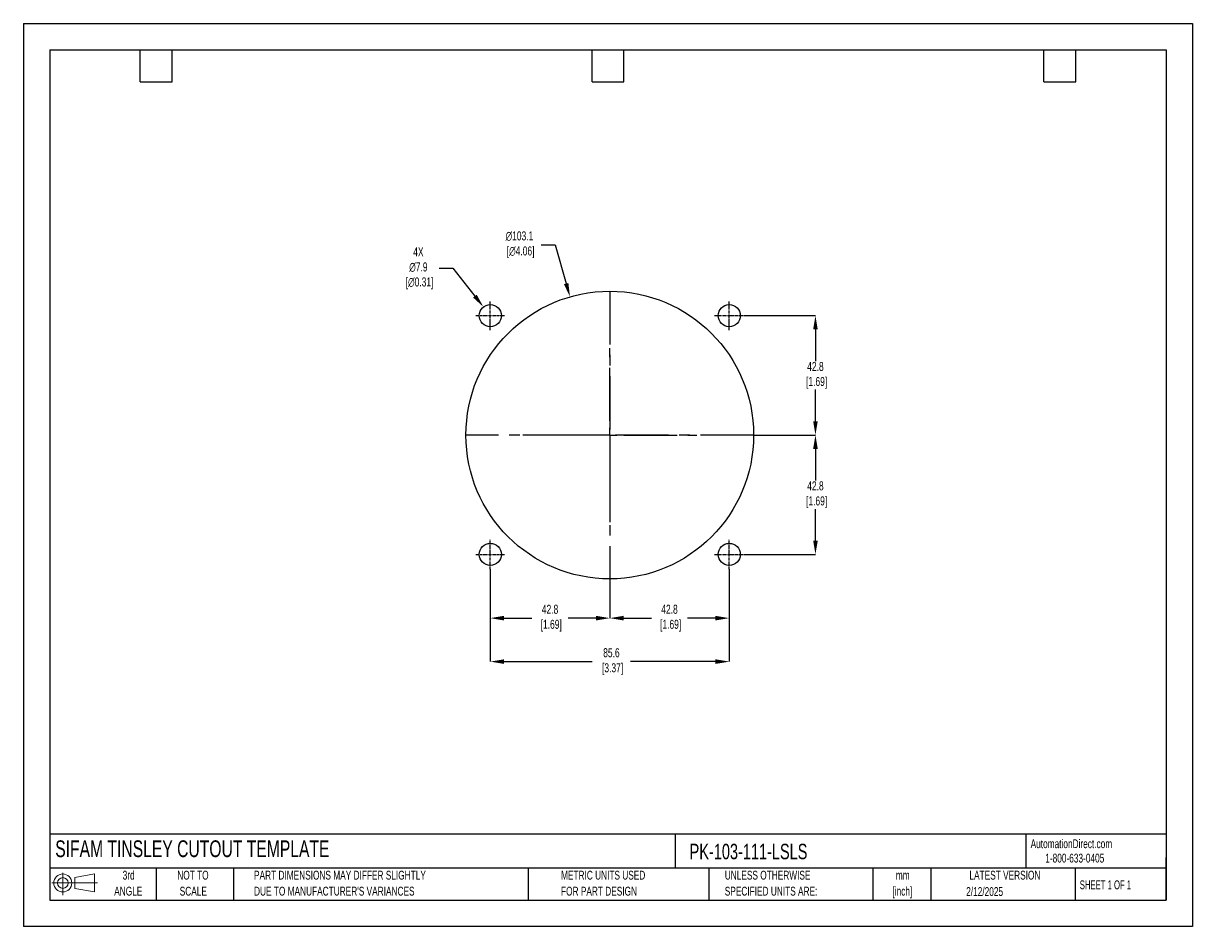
# Model space of a CAD drawing. Header units: millimetres. Extents: x 0 to 419, y 0 to 324.
import ezdxf

# ---------------------------------------------------------------- set-up
doc = ezdxf.new("R2010")
doc.units = ezdxf.units.MM
doc.header["$LTSCALE"] = 1.5
doc.header["$PDSIZE"] = -1
doc.linetypes.add('CENTERX2', pattern=[20.32, 12.7, -2.54, 2.54, -2.54])
for name, color, linetype in [('1', 7, 'Continuous'), ('CENTER', 40, 'CENTERX2'), ('SLD-DEFPOINTS', 7, 'Continuous')]:
    doc.layers.add(name, color=color, linetype=linetype)
doc.layers.add('DIMENSIONS', color=140, linetype='Continuous', lineweight=25)
doc.layers.add('TEXT', color=140, linetype='Continuous', lineweight=25)
doc.styles.add('SLDTEXTSTYLE0', font='TXT', dxfattribs={"width": 0.7})
doc.styles.add('SLDTEXTSTYLE1', font='TXT', dxfattribs={"width": 0.65})
doc.dimstyles.new('SLDDIMSTYLE0', dxfattribs={"dimtxt": 3.237012, "dimasz": 4.953, "dimexe": 0, "dimexo": 0.0625, "dimgap": 0.809253, "dimtad": 0, "dimtih": 1, "dimtoh": 1, "dimrnd": 1e-09, "dimzin": 12, "dimdsep": 46, "dimtxsty": 'SLDTEXTSTYLE0', "dimsah": 1, "dimcen": 0, "dimadec": 0, "dimazin": 3, "dimtfac": 1, "dimtofl": 0, "dimtmove": 0, "dimatfit": 3, "dimfxl": 0, "dimfrac": 2, "dimtolj": 1, "dimtzin": 12, "dimarcsym": 0})

# ---------------------------------------------------------------- blocks, each defined once
blk = doc.blocks.new('Block11')
at = {"color": 7, "linetype": 'Continuous', "lineweight": 18}
for p, q in [((0, 4.32), (16.31, 4.32)), ((3.88, 7.97), (3.88, 0)), ((8.22, 6.25), (15.26, 7.55)), ((8.22, 2.39), (8.22, 6.25)), ((15.26, 7.55), (15.26, 1.1)), ((8.22, 2.39), (15.26, 1.1))]:
    blk.add_line(p, q, dxfattribs=at)
for radius in [3.23, 1.93]:
    blk.add_circle((3.88, 4.32), radius, dxfattribs=at)
blk = doc.blocks.new('Block12')
at = {"layer": 'SLD-DEFPOINTS'}
blk.add_blockref('Block11', (0, 0), dxfattribs=at)
blk = doc.blocks.new('SW_NOTE_0_1')
at = {"layer": 'TEXT', "color": 0, "linetype": 'CENTERX2', "lineweight": 18, "char_height": 3.175, "attachment_point": 2, "style": 'SLDTEXTSTYLE0'}
for s, insert in [('mm', (4.27, 4.09)), ('[inch]', (4.14, -1.64))]:
    blk.add_mtext(s, dxfattribs=dict(at, insert=insert))
blk = doc.blocks.new('SW_NOTE_0_2')
at = {"layer": 'TEXT', "color": 0, "linetype": 'CENTERX2', "lineweight": 18, "char_height": 3.175, "attachment_point": 1, "style": 'SLDTEXTSTYLE0'}
for s, insert in [('UNLESS OTHERWISE', (0, 4.09)), ('SPECIFIED UNITS ARE:', (0, -1.64))]:
    blk.add_mtext(s, dxfattribs=dict(at, insert=insert))
blk = doc.blocks.new('SW_NOTE_0_3')
at = {"layer": 'TEXT', "color": 0, "linetype": 'CENTERX2', "lineweight": 18, "char_height": 3.175, "attachment_point": 1, "style": 'SLDTEXTSTYLE0'}
for s, insert in [('PART DIMENSIONS MAY DIFFER SLIGHTLY', (0, 4.09)), ("DUE TO MANUFACTURER'S VARIANCES", (0, -1.64))]:
    blk.add_mtext(s, dxfattribs=dict(at, insert=insert))
blk = doc.blocks.new('SW_NOTE_0_4')
at = {"layer": 'TEXT', "color": 0, "linetype": 'CENTERX2', "lineweight": 18, "char_height": 3.175, "attachment_point": 2, "style": 'SLDTEXTSTYLE0'}
for s, insert in [('NOT TO', (7.89, 4.09)), ('SCALE', (8.03, -1.64))]:
    blk.add_mtext(s, dxfattribs=dict(at, insert=insert))
blk = doc.blocks.new('SW_NOTE_0_5')
at = {"layer": 'TEXT', "color": 0, "linetype": 'CENTERX2', "lineweight": 18, "char_height": 3.175, "attachment_point": 2, "style": 'SLDTEXTSTYLE0'}
for s, insert in [('3rd', (3.47, 4.09)), ('ANGLE', (3.33, -1.64))]:
    blk.add_mtext(s, dxfattribs=dict(at, insert=insert))
blk = doc.blocks.new('SW_NOTE_0_6')
at = {"layer": 'TEXT', "color": 0, "linetype": 'CENTERX2', "lineweight": 18, "char_height": 3.175, "attachment_point": 1, "style": 'SLDTEXTSTYLE0'}
for s, insert in [('METRIC UNITS USED', (0, 4.09)), ('FOR PART DESIGN', (0, -1.64))]:
    blk.add_mtext(s, dxfattribs=dict(at, insert=insert))
blk = doc.blocks.new('SW_CENTERMARKSYMBOL_0')
at = {"layer": 'CENTER', "color": 0}
for p, q in [((0, 5.08), (0, 31.2)), ((-5.08, 0), (-31.2, 0)), ((0, 0), (-2.54, 0)), ((0, 0), (0, 2.54)), ((0, 0), (0, -2.54)), ((0, 0), (2.54, 0)), ((5.08, 0), (31.2, 0)), ((0, -5.08), (0, -31.2))]:
    blk.add_line(p, q, dxfattribs=at)
blk = doc.blocks.new('*D21')
at = {"layer": 'Defpoints', "color": 0}
for p in [(253, 128.21), (210.19, 124.69), (253, 110.61)]:
    blk.add_point(p, dxfattribs=at)
at = {"layer": 'DIMENSIONS', "color": 0, "lineweight": -2}
for p, q in [((253, 128.15), (253, 110.61)), ((210.19, 124.63), (210.19, 110.61)), ((215.14, 110.61), (225.12, 110.61)), ((248.05, 110.61), (238.07, 110.61))]:
    blk.add_line(p, q, dxfattribs=at)
at = {"layer": 'DIMENSIONS', "color": 0}
for points in [[(215.14, 111.44), (215.14, 109.78), (210.19, 110.61)], [(248.05, 111.44), (248.05, 109.78), (253, 110.61)]]:
    blk.add_solid(points, dxfattribs=at)
at = {"layer": 'DIMENSIONS', "color": 0, "insert": (231.59, 110.61), "char_height": 3.237, "attachment_point": 5, "style": 'SLDTEXTSTYLE0'}
blk.add_mtext('\\A1;42.8\\P [1.69]', dxfattribs=at)
blk = doc.blocks.new('*D22')
at = {"layer": 'Defpoints', "color": 0}
for p in [(167.37, 128.21), (253, 128.21), (253, 95.02)]:
    blk.add_point(p, dxfattribs=at)
at = {"layer": 'DIMENSIONS', "color": 0, "lineweight": -2}
for p, q in [((167.37, 128.15), (167.37, 95.02)), ((253, 128.15), (253, 95.02)), ((172.32, 95.02), (203.93, 95.02)), ((248.05, 95.02), (217.64, 95.02))]:
    blk.add_line(p, q, dxfattribs=at)
at = {"layer": 'DIMENSIONS', "color": 0}
for points in [[(172.32, 95.85), (172.32, 94.2), (167.37, 95.02)], [(248.05, 95.85), (248.05, 94.2), (253, 95.02)]]:
    blk.add_solid(points, dxfattribs=at)
at = {"layer": 'DIMENSIONS', "color": 0, "insert": (210.78, 95.02), "char_height": 3.237, "attachment_point": 5, "style": 'SLDTEXTSTYLE0'}
blk.add_mtext('\\A1;85.6\\P [3.37]', dxfattribs=at)
blk = doc.blocks.new('*D23')
at = {"layer": 'Defpoints', "color": 0}
for p in [(261.75, 176.25), (258.22, 133.44), (283.91, 133.44)]:
    blk.add_point(p, dxfattribs=at)
at = {"layer": 'DIMENSIONS', "color": 0, "lineweight": -2}
for p, q in [((261.81, 176.25), (283.91, 176.25)), ((283.91, 171.3), (283.91, 159.97)), ((283.91, 138.39), (283.91, 149.72)), ((258.28, 133.44), (283.91, 133.44))]:
    blk.add_line(p, q, dxfattribs=at)
at = {"layer": 'DIMENSIONS', "color": 0}
for points in [[(283.09, 171.3), (284.74, 171.3), (283.91, 176.25)], [(283.09, 138.39), (284.74, 138.39), (283.91, 133.44)]]:
    blk.add_solid(points, dxfattribs=at)
at = {"layer": 'DIMENSIONS', "color": 0, "insert": (283.91, 154.85), "char_height": 3.237, "attachment_point": 5, "style": 'SLDTEXTSTYLE0'}
blk.add_mtext('\\A1;42.8\\P [1.69]', dxfattribs=at)
blk = doc.blocks.new('*D24')
at = {"layer": 'Defpoints', "color": 0}
for p in [(258.22, 219.07), (261.75, 176.25), (283.91, 176.25)]:
    blk.add_point(p, dxfattribs=at)
at = {"layer": 'DIMENSIONS', "color": 0, "lineweight": -2}
for p, q in [((258.28, 219.07), (283.91, 219.07)), ((283.91, 214.12), (283.91, 202.79)), ((283.91, 181.21), (283.91, 192.54)), ((261.81, 176.25), (283.91, 176.25))]:
    blk.add_line(p, q, dxfattribs=at)
at = {"layer": 'DIMENSIONS', "color": 0}
for points in [[(283.09, 214.12), (284.74, 214.12), (283.91, 219.07)], [(283.09, 181.21), (284.74, 181.21), (283.91, 176.25)]]:
    blk.add_solid(points, dxfattribs=at)
at = {"layer": 'DIMENSIONS', "color": 0, "insert": (283.91, 197.66), "char_height": 3.237, "attachment_point": 5, "style": 'SLDTEXTSTYLE0'}
blk.add_mtext('\\A1;42.8\\P [1.69]', dxfattribs=at)
blk = doc.blocks.new('*D25')
at = {"layer": 'Defpoints', "color": 0}
for p in [(167.37, 128.21), (210.19, 124.69), (167.37, 110.61)]:
    blk.add_point(p, dxfattribs=at)
at = {"layer": 'DIMENSIONS', "color": 0, "lineweight": -2}
for p, q in [((167.37, 128.15), (167.37, 110.61)), ((210.19, 124.63), (210.19, 110.61)), ((172.32, 110.61), (182.3, 110.61)), ((205.23, 110.61), (195.25, 110.61))]:
    blk.add_line(p, q, dxfattribs=at)
at = {"layer": 'DIMENSIONS', "color": 0}
for points in [[(172.32, 111.44), (172.32, 109.78), (167.37, 110.61)], [(205.23, 111.44), (205.23, 109.78), (210.19, 110.61)]]:
    blk.add_solid(points, dxfattribs=at)
at = {"layer": 'DIMENSIONS', "color": 0, "insert": (188.78, 110.61), "char_height": 3.237, "attachment_point": 5, "style": 'SLDTEXTSTYLE0'}
blk.add_mtext('\\A1;42.8\\P [1.69]', dxfattribs=at)
blk = doc.blocks.new('*D28')
at = {"layer": 'Defpoints', "color": 0}
for p in [(195.93, 225.81), (224.44, 126.7)]:
    blk.add_point(p, dxfattribs=at)
at = {"layer": 'DIMENSIONS', "color": 0, "lineweight": -2}
for p, q in [((185.61, 244.48), (190.56, 244.48)), ((190.56, 244.48), (194.56, 230.57))]:
    blk.add_line(p, q, dxfattribs=at)
at = {"layer": 'DIMENSIONS', "color": 0}
blk.add_solid([(195.35, 230.79), (193.77, 230.34), (195.93, 225.81)], dxfattribs=at)
at = {"layer": 'DIMENSIONS', "color": 0, "insert": (177.81, 244.48), "char_height": 3.237, "attachment_point": 5, "style": 'SLDTEXTSTYLE0'}
blk.add_mtext('\\A1;∅103.1\\P [∅4.06]', dxfattribs=at)
blk = doc.blocks.new('*D29')
at = {"layer": 'Defpoints', "color": 0}
for p in [(164.91, 222.18), (169.83, 215.96)]:
    blk.add_point(p, dxfattribs=at)
at = {"layer": 'DIMENSIONS', "color": 0, "lineweight": -2}
for p, q in [((149.01, 236.05), (153.96, 236.05)), ((153.96, 236.05), (161.84, 226.07))]:
    blk.add_line(p, q, dxfattribs=at)
at = {"layer": 'DIMENSIONS', "color": 0}
blk.add_solid([(162.49, 226.58), (161.19, 225.56), (164.91, 222.18)], dxfattribs=at)
at = {"layer": 'DIMENSIONS', "color": 0, "insert": (141.59, 236.05), "char_height": 3.237, "attachment_point": 5, "style": 'SLDTEXTSTYLE0'}
blk.add_mtext('\\A1;4X\\P∅7.9\\P [∅0.31]', dxfattribs=at)

msp = doc.modelspace()

# ---------------------------------------------------------------- linework, layer by layer
at = {"color": 7, "linetype": 'Continuous'}
for p, q in [((0, 323.85), (0, 0)), ((0, 323.85), (419.1, 323.85)), ((419.1, 323.85), (419.1, 0)), ((419.1, 0), (0, 0))]:
    msp.add_line(p, q, dxfattribs=at)
at = {"layer": '1', "color": 1, "linetype": 'Continuous'}
for centre, radius in [((210.19, 176.25), 51.56), ((167.37, 219.07), 3.97), ((253, 219.07), 3.97), ((167.37, 133.44), 3.97), ((253, 133.44), 3.97)]:
    msp.add_circle(centre, radius, dxfattribs=at)
at = {"layer": 'CENTER'}
for p, q in [((210.19, 227.82), (210.19, 124.69)), ((261.75, 176.25), (158.62, 176.25))]:
    msp.add_line(p, q, dxfattribs=at)
at = {"layer": 'CENTER', "ltscale": 0.05}
for p, q in [((167.37, 213.85), (167.37, 224.29)), ((253, 213.85), (253, 224.29)), ((162.15, 219.07), (172.59, 219.07)), ((247.78, 219.07), (258.22, 219.07)), ((167.37, 128.22), (167.37, 138.66)), ((253, 128.22), (253, 138.66)), ((162.15, 133.44), (172.59, 133.44)), ((247.78, 133.44), (258.22, 133.44))]:
    msp.add_line(p, q, dxfattribs=at)
at = {"layer": 'TEXT'}
for p, q in [((9.52, 314.32), (409.57, 314.32)), ((9.52, 314.32), (9.52, 9.52)), ((41.91, 302.89), (41.91, 314.32)), ((53.34, 302.89), (53.34, 314.32)), ((203.83, 302.89), (203.83, 314.32)), ((215.26, 302.89), (215.26, 314.32)), ((365.76, 302.89), (365.76, 314.32)), ((377.19, 302.89), (377.19, 314.32)), ((409.57, 314.32), (409.57, 9.52)), ((41.91, 302.89), (53.34, 302.89)), ((203.83, 302.89), (215.26, 302.89)), ((365.76, 302.89), (377.19, 302.89)), ((409.57, 33.19), (9.52, 33.19)), ((233.64, 33.19), (233.64, 20.95)), ((359.36, 33.19), (359.36, 20.95)), ((409.57, 9.52), (409.57, 24.77)), ((409.57, 20.95), (9.52, 20.95)), ((47.62, 20.95), (47.62, 9.52)), ((75.32, 20.95), (75.32, 9.52)), ((180.97, 20.95), (180.97, 9.52)), ((245.67, 20.95), (245.67, 9.52)), ((304.54, 20.95), (304.54, 9.52)), ((325.22, 20.95), (325.22, 9.52)), ((377.02, 20.95), (377.02, 9.52)), ((9.52, 9.52), (409.57, 9.52))]:
    msp.add_line(p, q, dxfattribs=at)

# ---------------------------------------------------------------- block references
at = {"layer": 'CENTER'}
msp.add_blockref('SW_CENTERMARKSYMBOL_0', (210.19, 176.25), dxfattribs=at)
at = {"layer": 'SLD-DEFPOINTS'}
msp.add_blockref('Block12', (10.26, 11.33), dxfattribs=at)
at = {"layer": 'TEXT', "linetype": 'CENTERX2', "lineweight": 18}
for name, p in [('SW_NOTE_0_5', (34.27, 15.95)), ('SW_NOTE_0_4', (52.89, 15.95)), ('SW_NOTE_0_3', (82.68, 15.95)), ('SW_NOTE_0_6', (192.72, 15.95)), ('SW_NOTE_0_2', (251.41, 15.95)), ('SW_NOTE_0_1', (310.93, 15.95))]:
    msp.add_blockref(name, p, dxfattribs=at)

# ---------------------------------------------------------------- texts
at = {"layer": 'TEXT', "linetype": 'CENTERX2', "lineweight": 25, "attachment_point": 1, "style": 'SLDTEXTSTYLE0'}
for s, insert, char_height in [('SIFAM TINSLEY CUTOUT TEMPLATE', (11.42, 30.93), 6), ('PK-103-111-LSLS', (238.81, 29.71), 5.5562)]:
    msp.add_mtext(s, dxfattribs=dict(at, insert=insert, char_height=char_height))
at = {"layer": 'TEXT', "linetype": 'CENTERX2', "lineweight": 18, "char_height": 3.175}
for s, insert, attachment_point, style in [('AutomationDirect.com', (361.04, 31.31), 1, 'SLDTEXTSTYLE0'), ('1-800-633-0405', (366.29, 26.16), 1, 'SLDTEXTSTYLE0'), ('LATEST VERSION', (351.83, 20.05), 2, 'SLDTEXTSTYLE0'), ('2/12/2025', (344.55, 14.16), 2, 'SLDTEXTSTYLE0'), ('SHEET 1 OF 1', (378.66, 16.58), 1, 'SLDTEXTSTYLE1')]:
    msp.add_mtext(s, dxfattribs=dict(at, insert=insert, attachment_point=attachment_point, style=style))

# ---------------------------------------------------------------- dimensions: what is measured, and where the dimension line sits
at = {"layer": 'DIMENSIONS'}
for p1, p2, text, picture, middle in [((224.44, 126.7), (195.93, 225.81), '<>\\P[]', '*D28', (177.81, 244.48)), ((169.83, 215.96), (164.91, 222.18), '4X\\P<>\\P[]', '*D29', (141.59, 236.05))]:
    dim = msp.add_diameter_dim_2p(p1=p1, p2=p2, text=text, dimstyle='SLDDIMSTYLE0', override={"dimdec": 1}, dxfattribs=at)
    dim.commit()
    dim.dimension.update_dxf_attribs({"geometry": picture, "text_midpoint": middle, "dimtype": 163})
for base, p1, p2, picture, middle in [((283.91, 176.25), (258.22, 219.07), (261.75, 176.25), '*D24', (283.91, 197.66)), ((283.91, 133.44), (261.75, 176.25), (258.22, 133.44), '*D23', (283.91, 154.85))]:
    dim = msp.add_linear_dim(base=base, p1=p1, p2=p2, angle=90, text='<>\\P[]', dimstyle='SLDDIMSTYLE0', override={"dimdec": 1}, dxfattribs=at)
    dim.commit()
    dim.dimension.update_dxf_attribs({"geometry": picture, "text_midpoint": middle})
dim = msp.add_linear_dim(base=(253, 95.02), p1=(167.37, 128.21), p2=(253, 128.21), text='<>\\P[]', dimstyle='SLDDIMSTYLE0', override={"dimdec": 1}, dxfattribs=at)
dim.commit()
dim.dimension.update_dxf_attribs({"geometry": '*D22', "text_midpoint": (210.78, 95.02), "dimtype": 160})
for base, p2, picture, middle in [((167.37, 110.61), (167.37, 128.21), '*D25', (188.78, 110.61)), ((253, 110.61), (253, 128.21), '*D21', (231.59, 110.61))]:
    dim = msp.add_linear_dim(base=base, p1=(210.19, 124.69), p2=p2, text='<>\\P[]', dimstyle='SLDDIMSTYLE0', override={"dimdec": 1}, dxfattribs=at)
    dim.commit()
    dim.dimension.update_dxf_attribs({"geometry": picture, "text_midpoint": middle})

doc.saveas('drawing.dxf')
